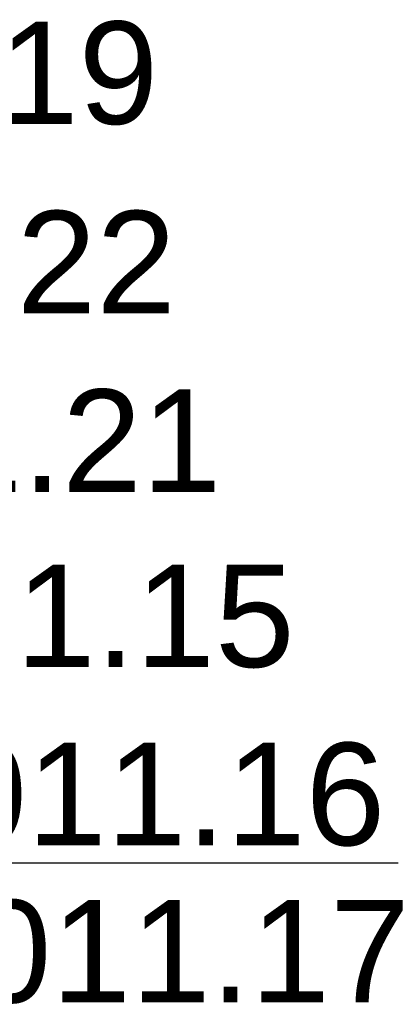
# Model space of a CAD drawing. Extents: x 356718 to 357658, y 5762241 to 5762615.
# Tile 145 of 157: x 357317.54 to 357320.43, y 5762510.18 to 5762517.69. Entities that reach past the tile are written whole.
import ezdxf
from ezdxf.enums import TextEntityAlignment as Align

# ---------------------------------------------------------------- set-up
doc = ezdxf.new("R2010")
doc.units = 0
doc.header["$MEASUREMENT"] = 0
doc.linetypes.add('AUSGEZOGEN', pattern=[0])
doc.layers.add('114_00133_Schachtnummer', color=7, linetype='AUSGEZOGEN', true_color=0x000000)
doc.styles.add('ARIAL', font='arial.ttf', dxfattribs={"height": 1.5})

msp = doc.modelspace()

# ---------------------------------------------------------------- linework, layer by layer
at = {"layer": '114_00133_Schachtnummer', "color": 18, "linetype": 'AUSGEZOGEN', "true_color": 0x000000}
msp.add_lwpolyline([(357315.0557, 5762511.1542), (357315.7149, 5762511.2628), (357320.4261, 5762511.2628)], dxfattribs=at)

# ---------------------------------------------------------------- texts
at = {"layer": '114_00133_Schachtnummer', "color": 18, "true_color": 0x000000, "style": 'ARIAL'}
for s, p in [('F1011.19', (357313.9847, 5762517.6779)), ('F1011.22', (357314.1199, 5762516.2335)), ('F1011.21', (357314.4655, 5762514.8726)), ('F1011.15', (357315.024, 5762513.5372)), ('F1011.16', (357315.7149, 5762512.1787)), ('F1011.17', (357315.9014, 5762510.9798))]:
    msp.add_text(s, height=0.78136, dxfattribs=at).set_placement(p, align=Align.TOP_LEFT)

doc.saveas('drawing.dxf')
